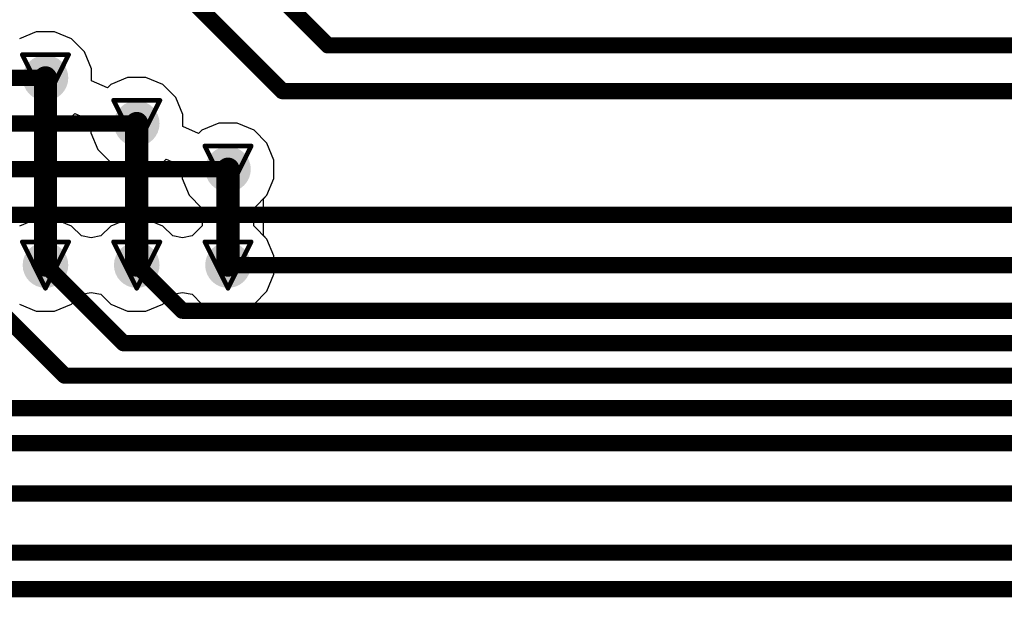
# Model space of a CAD drawing. Header units: inches. Extents: x 0 to 12.2, y 0 to 7.
# Tile 23 of 154: x 0.264 to 0.689, y 2.443 to 2.692. Entities that reach past the tile are written whole.
import ezdxf

# ---------------------------------------------------------------- set-up
doc = ezdxf.new("R2010")
doc.units = ezdxf.units.IN
doc.header["$MEASUREMENT"] = 0
for name, color, linetype in [('Bottom Layer', 5, 'Continuous'), ('Drill Drawing', 1, 'Continuous'), ('Layer 1', 16, 'Continuous'), ('Layer 2', 76, 'Continuous'), ('Top Layer', 1, 'Continuous'), ('Via Holes', 16, 'Continuous')]:
    doc.layers.add(name, color=color, linetype=linetype)

msp = doc.modelspace()

# ---------------------------------------------------------------- hatches: boundary and pattern name
at = {"layer": 'Bottom Layer'}
h = msp.add_hatch(color=5, dxfattribs=at)
edge = h.paths.add_edge_path()
edge.add_arc((0.2755904, 2.6673246), 0.0098425, 0, 360)
h = msp.add_hatch(color=5, dxfattribs=at)
edge = h.paths.add_edge_path()
edge.add_arc((0.3149604, 2.6476396), 0.0098425, 0, 360)
h = msp.add_hatch(color=5, dxfattribs=at)
edge = h.paths.add_edge_path()
edge.add_arc((0.3543292, 2.6279546), 0.0098425, 0, 360)
h = msp.add_hatch(color=5, dxfattribs=at)
edge = h.paths.add_edge_path()
edge.add_arc((0.2755904, 2.5866173), 0.0098425, 0, 360)
h = msp.add_hatch(color=5, dxfattribs=at)
edge = h.paths.add_edge_path()
edge.add_arc((0.3149604, 2.5866173), 0.0098425, 0, 360)
h = msp.add_hatch(color=5, dxfattribs=at)
edge = h.paths.add_edge_path()
edge.add_arc((0.3543305, 2.5866173), 0.0098425, 0, 360)
at = {"layer": 'Layer 1'}
h = msp.add_hatch(color=16, dxfattribs=at)
edge = h.paths.add_edge_path()
edge.add_arc((0.2755904, 2.6673246), 0.0098425, 0, 360)
h = msp.add_hatch(color=16, dxfattribs=at)
edge = h.paths.add_edge_path()
edge.add_arc((0.3149604, 2.6476396), 0.0098425, 0, 360)
h = msp.add_hatch(color=16, dxfattribs=at)
edge = h.paths.add_edge_path()
edge.add_arc((0.3543292, 2.6279546), 0.0098425, 0, 360)
h = msp.add_hatch(color=16, dxfattribs=at)
edge = h.paths.add_edge_path()
edge.add_arc((0.2755904, 2.5866173), 0.0098425, 0, 360)
h = msp.add_hatch(color=16, dxfattribs=at)
edge = h.paths.add_edge_path()
edge.add_arc((0.3149604, 2.5866173), 0.0098425, 0, 360)
h = msp.add_hatch(color=16, dxfattribs=at)
edge = h.paths.add_edge_path()
edge.add_arc((0.3543305, 2.5866173), 0.0098425, 0, 360)
at = {"layer": 'Layer 2'}
h = msp.add_hatch(color=76, dxfattribs=at)
edge = h.paths.add_edge_path()
edge.add_arc((0.2755904, 2.6673246), 0.0098425, 0, 360)
h = msp.add_hatch(color=76, dxfattribs=at)
edge = h.paths.add_edge_path()
edge.add_arc((0.3149604, 2.6476396), 0.0098425, 0, 360)
h = msp.add_hatch(color=76, dxfattribs=at)
edge = h.paths.add_edge_path()
edge.add_arc((0.3543292, 2.6279546), 0.0098425, 0, 360)
h = msp.add_hatch(color=76, dxfattribs=at)
edge = h.paths.add_edge_path()
edge.add_arc((0.2755904, 2.5866173), 0.0098425, 0, 360)
h = msp.add_hatch(color=76, dxfattribs=at)
edge = h.paths.add_edge_path()
edge.add_arc((0.3149604, 2.5866173), 0.0098425, 0, 360)
h = msp.add_hatch(color=76, dxfattribs=at)
edge = h.paths.add_edge_path()
edge.add_arc((0.3543305, 2.5866173), 0.0098425, 0, 360)
at = {"layer": 'Top Layer'}
h = msp.add_hatch(color=1, dxfattribs=at)
edge = h.paths.add_edge_path()
edge.add_arc((0.2755904, 2.6673246), 0.0098425, 0, 360)
h = msp.add_hatch(color=1, dxfattribs=at)
edge = h.paths.add_edge_path()
edge.add_arc((0.3149604, 2.6476396), 0.0098425, 0, 360)
h = msp.add_hatch(color=1, dxfattribs=at)
edge = h.paths.add_edge_path()
edge.add_arc((0.3543292, 2.6279546), 0.0098425, 0, 360)
h = msp.add_hatch(color=1, dxfattribs=at)
edge = h.paths.add_edge_path()
edge.add_arc((0.2755904, 2.5866173), 0.0098425, 0, 360)
h = msp.add_hatch(color=1, dxfattribs=at)
edge = h.paths.add_edge_path()
edge.add_arc((0.3149604, 2.5866173), 0.0098425, 0, 360)
h = msp.add_hatch(color=1, dxfattribs=at)
edge = h.paths.add_edge_path()
edge.add_arc((0.3543305, 2.5866173), 0.0098425, 0, 360)
at = {"layer": 'Via Holes'}
h = msp.add_hatch(color=7, dxfattribs=at)
edge = h.paths.add_edge_path()
edge.add_arc((0.2755904, 2.6673246), 0.0059055, 0, 360)
h = msp.add_hatch(color=7, dxfattribs=at)
edge = h.paths.add_edge_path()
edge.add_arc((0.3149604, 2.6476396), 0.0059055, 0, 360)
h = msp.add_hatch(color=7, dxfattribs=at)
edge = h.paths.add_edge_path()
edge.add_arc((0.3543292, 2.6279546), 0.0059055, 0, 360)
h = msp.add_hatch(color=7, dxfattribs=at)
edge = h.paths.add_edge_path()
edge.add_arc((0.2755904, 2.5866173), 0.0059055, 0, 360)
h = msp.add_hatch(color=7, dxfattribs=at)
edge = h.paths.add_edge_path()
edge.add_arc((0.3149604, 2.5866173), 0.0059055, 0, 360)
h = msp.add_hatch(color=7, dxfattribs=at)
edge = h.paths.add_edge_path()
edge.add_arc((0.3543305, 2.5866173), 0.0059055, 0, 360)

# ---------------------------------------------------------------- linework, layer by layer
at = {"layer": 'Bottom Layer'}
for p, q in [((0.2716435, 2.6871671), (0.2643505, 2.6841462)), ((0.2795373, 2.6871671), (0.2716435, 2.6871671)), ((0.2868303, 2.6841462), (0.2795373, 2.6871671)), ((0.292412, 2.6785645), (0.2868303, 2.6841462)), ((0.2954329, 2.6712715), (0.292412, 2.6785645)), ((0.2954329, 2.6660732), (0.2954329, 2.6712715)), ((0.3110135, 2.6674821), (0.3037205, 2.6644612)), ((0.3189073, 2.6674821), (0.3110135, 2.6674821)), ((0.3262003, 2.6644612), (0.3189073, 2.6674821)), ((0.3022886, 2.6630293), (0.2954329, 2.6660732)), ((0.3037205, 2.6644612), (0.3022886, 2.6630293)), ((0.331782, 2.6588795), (0.3262003, 2.6644612)), ((0.3348029, 2.6515865), (0.331782, 2.6588795)), ((0.3348029, 2.6463894), (0.3348029, 2.6515865)), ((0.3416595, 2.6433464), (0.3348029, 2.6463894)), ((0.3503823, 2.6477971), (0.3430893, 2.6447762)), ((0.3582761, 2.6477971), (0.3503823, 2.6477971)), ((0.3655691, 2.6447762), (0.3582761, 2.6477971)), ((0.3430893, 2.6447762), (0.3416595, 2.6433464)), ((0.3711508, 2.6391945), (0.3655691, 2.6447762)), ((0.3741717, 2.6319015), (0.3711508, 2.6391945)), ((0.3741717, 2.6240077), (0.3741717, 2.6319015)), ((0.3711508, 2.6167147), (0.3741717, 2.6240077)), ((0.3696231, 2.615187), (0.3711508, 2.6167147)), ((0.3696231, 2.5993862), (0.3696231, 2.615187)), ((0.3711521, 2.5978572), (0.3696231, 2.5993862)), ((0.374173, 2.5905642), (0.3711521, 2.5978572)), ((0.374173, 2.5826704), (0.374173, 2.5905642)), ((0.3711521, 2.5753774), (0.374173, 2.5826704)), ((0.2868303, 2.5697957), (0.2911038, 2.5740692)), ((0.2911038, 2.5740692), (0.2952754, 2.5748449)), ((0.2952754, 2.5748449), (0.299447, 2.5740692)), ((0.299447, 2.5740692), (0.3037205, 2.5697957)), ((0.3262003, 2.5697957), (0.3304739, 2.5740693)), ((0.3304739, 2.5740693), (0.3346455, 2.5748449)), ((0.3346455, 2.5748449), (0.338817, 2.5740693)), ((0.338817, 2.5740693), (0.3430906, 2.5697957)), ((0.3655704, 2.5697957), (0.3711521, 2.5753774)), ((0.2643505, 2.5697957), (0.2716435, 2.5667748)), ((0.2795373, 2.5667748), (0.2868303, 2.5697957)), ((0.3037205, 2.5697957), (0.3110135, 2.5667748)), ((0.3189073, 2.5667748), (0.3262003, 2.5697957)), ((0.3430906, 2.5697957), (0.3503836, 2.5667748)), ((0.3582774, 2.5667748), (0.3655704, 2.5697957)), ((0.2716435, 2.5667748), (0.2795373, 2.5667748)), ((0.3110135, 2.5667748), (0.3189073, 2.5667748)), ((0.3503836, 2.5667748), (0.3582774, 2.5667748))]:
    msp.add_line(p, q, dxfattribs=at)
at = {"layer": 'Bottom Layer', "const_width": 0.01}
for points in [[(0.2755904, 2.5866173), (0.2755904, 2.6673246)], [(0.3149604, 2.5866173), (0.3149604, 2.6476396)], [(0.3543292, 2.5866186), (0.3543292, 2.6279546)], [(0.3543292, 2.5866186), (0.3543305, 2.5866173)]]:
    msp.add_lwpolyline(points, dxfattribs=at)
at = {"layer": 'Bottom Layer', "const_width": 0.005}
for points in [[(0.2730904, 2.6673246, 1), (0.2780904, 2.6673246, 1)], [(0.3124604, 2.6476396, 1), (0.3174604, 2.6476396, 1)], [(0.3518292, 2.6279546, 1), (0.3568292, 2.6279546, 1)], [(0.2730904, 2.5866173, 1), (0.2780904, 2.5866173, 1)], [(0.3124604, 2.5866173, 1), (0.3174604, 2.5866173, 1)], [(0.3518292, 2.5866186, 1), (0.3568292, 2.5866186, 1)], [(0.3518292, 2.5866186, 1), (0.3568292, 2.5866186, 1)], [(0.3518305, 2.5866173, 1), (0.3568305, 2.5866173, 1)]]:
    msp.add_lwpolyline(points, format="xyb", close=True, dxfattribs=at)
at = {"layer": 'Drill Drawing', "const_width": 0.002}
for points in [[(0.2655904, 2.6773246), (0.2855904, 2.6773246)], [(0.2655904, 2.6773246), (0.2755904, 2.6573246)], [(0.2755904, 2.6573246), (0.2855904, 2.6773246)], [(0.3049604, 2.6576396), (0.3249604, 2.6576396)], [(0.3049604, 2.6576396), (0.3149604, 2.6376396)], [(0.3149604, 2.6376396), (0.3249604, 2.6576396)], [(0.3443292, 2.6379546), (0.3643292, 2.6379546)], [(0.3443292, 2.6379546), (0.3543292, 2.6179546)], [(0.3543292, 2.6179546), (0.3643292, 2.6379546)], [(0.2655904, 2.5966173), (0.2855904, 2.5966173)], [(0.2655904, 2.5966173), (0.2755904, 2.5766173)], [(0.2755904, 2.5766173), (0.2855904, 2.5966173)], [(0.3049604, 2.5966173), (0.3249604, 2.5966173)], [(0.3049604, 2.5966173), (0.3149604, 2.5766173)], [(0.3149604, 2.5766173), (0.3249604, 2.5966173)], [(0.3443305, 2.5966173), (0.3643305, 2.5966173)], [(0.3443305, 2.5966173), (0.3543305, 2.5766173)], [(0.3543305, 2.5766173), (0.3643305, 2.5966173)]]:
    msp.add_lwpolyline(points, dxfattribs=at)
at = {"layer": 'Drill Drawing', "const_width": 0.001}
for points in [[(0.2650904, 2.6773246, 1), (0.2660904, 2.6773246, 1)], [(0.2650904, 2.6773246, 1), (0.2660904, 2.6773246, 1)], [(0.2850904, 2.6773246, 1), (0.2860904, 2.6773246, 1)], [(0.2850904, 2.6773246, 1), (0.2860904, 2.6773246, 1)], [(0.2750904, 2.6573246, 1), (0.2760904, 2.6573246, 1)], [(0.2750904, 2.6573246, 1), (0.2760904, 2.6573246, 1)], [(0.3044604, 2.6576396, 1), (0.3054604, 2.6576396, 1)], [(0.3044604, 2.6576396, 1), (0.3054604, 2.6576396, 1)], [(0.3244604, 2.6576396, 1), (0.3254604, 2.6576396, 1)], [(0.3244604, 2.6576396, 1), (0.3254604, 2.6576396, 1)], [(0.3144604, 2.6376396, 1), (0.3154604, 2.6376396, 1)], [(0.3144604, 2.6376396, 1), (0.3154604, 2.6376396, 1)], [(0.3438292, 2.6379546, 1), (0.3448292, 2.6379546, 1)], [(0.3438292, 2.6379546, 1), (0.3448292, 2.6379546, 1)], [(0.3638292, 2.6379546, 1), (0.3648292, 2.6379546, 1)], [(0.3638292, 2.6379546, 1), (0.3648292, 2.6379546, 1)], [(0.3538292, 2.6179546, 1), (0.3548292, 2.6179546, 1)], [(0.3538292, 2.6179546, 1), (0.3548292, 2.6179546, 1)], [(0.2650904, 2.5966173, 1), (0.2660904, 2.5966173, 1)], [(0.2650904, 2.5966173, 1), (0.2660904, 2.5966173, 1)], [(0.2850904, 2.5966173, 1), (0.2860904, 2.5966173, 1)], [(0.2850904, 2.5966173, 1), (0.2860904, 2.5966173, 1)], [(0.3044604, 2.5966173, 1), (0.3054604, 2.5966173, 1)], [(0.3044604, 2.5966173, 1), (0.3054604, 2.5966173, 1)], [(0.3244604, 2.5966173, 1), (0.3254604, 2.5966173, 1)], [(0.3244604, 2.5966173, 1), (0.3254604, 2.5966173, 1)], [(0.3438305, 2.5966173, 1), (0.3448305, 2.5966173, 1)], [(0.3438305, 2.5966173, 1), (0.3448305, 2.5966173, 1)], [(0.3638305, 2.5966173, 1), (0.3648305, 2.5966173, 1)], [(0.3638305, 2.5966173, 1), (0.3648305, 2.5966173, 1)], [(0.2750904, 2.5766173, 1), (0.2760904, 2.5766173, 1)], [(0.2750904, 2.5766173, 1), (0.2760904, 2.5766173, 1)], [(0.3144604, 2.5766173, 1), (0.3154604, 2.5766173, 1)], [(0.3144604, 2.5766173, 1), (0.3154604, 2.5766173, 1)], [(0.3538305, 2.5766173, 1), (0.3548305, 2.5766173, 1)], [(0.3538305, 2.5766173, 1), (0.3548305, 2.5766173, 1)]]:
    msp.add_lwpolyline(points, format="xyb", close=True, dxfattribs=at)
at = {"layer": 'Layer 1'}
for p, q in [((0.2716435, 2.6871671), (0.2643505, 2.6841462)), ((0.2795373, 2.6871671), (0.2716435, 2.6871671)), ((0.2868303, 2.6841462), (0.2795373, 2.6871671)), ((0.292412, 2.6785645), (0.2868303, 2.6841462)), ((0.2954329, 2.6712715), (0.292412, 2.6785645)), ((0.2954329, 2.6660732), (0.2954329, 2.6712715)), ((0.3110135, 2.6674821), (0.3037205, 2.6644612)), ((0.3189073, 2.6674821), (0.3110135, 2.6674821)), ((0.3262003, 2.6644612), (0.3189073, 2.6674821)), ((0.3022886, 2.6630293), (0.2954329, 2.6660732)), ((0.3037205, 2.6644612), (0.3022886, 2.6630293)), ((0.331782, 2.6588795), (0.3262003, 2.6644612)), ((0.3348029, 2.6515865), (0.331782, 2.6588795)), ((0.2643505, 2.650503), (0.2716435, 2.6474821)), ((0.2795373, 2.6474821), (0.2868303, 2.650503)), ((0.2868303, 2.650503), (0.2882622, 2.6519349)), ((0.2882622, 2.6519349), (0.2951179, 2.648891)), ((0.3348029, 2.6463894), (0.3348029, 2.6515865)), ((0.2716435, 2.6474821), (0.2795373, 2.6474821)), ((0.2951179, 2.648891), (0.2951179, 2.6436927)), ((0.3416595, 2.6433464), (0.3348029, 2.6463894)), ((0.3503823, 2.6477971), (0.3430893, 2.6447762)), ((0.3582761, 2.6477971), (0.3503823, 2.6477971)), ((0.3655691, 2.6447762), (0.3582761, 2.6477971)), ((0.2951179, 2.6436927), (0.2981388, 2.6363997)), ((0.3430893, 2.6447762), (0.3416595, 2.6433464)), ((0.3711508, 2.6391945), (0.3655691, 2.6447762)), ((0.3741717, 2.6319015), (0.3711508, 2.6391945)), ((0.2981388, 2.6363997), (0.3037205, 2.630818)), ((0.3037205, 2.630818), (0.3110135, 2.6277971)), ((0.3189073, 2.6277971), (0.3262003, 2.630818)), ((0.3262003, 2.630818), (0.3276301, 2.6322478)), ((0.3276301, 2.6322478), (0.3344867, 2.6292048)), ((0.3344867, 2.6292048), (0.3344867, 2.6240077)), ((0.3741717, 2.6240077), (0.3741717, 2.6319015)), ((0.3110135, 2.6277971), (0.3189073, 2.6277971)), ((0.3344867, 2.6240077), (0.3375076, 2.6167147)), ((0.3711508, 2.6167147), (0.3741717, 2.6240077)), ((0.3375076, 2.6167147), (0.3430893, 2.611133)), ((0.3655691, 2.611133), (0.3711508, 2.6167147)), ((0.3430893, 2.611133), (0.3432315, 2.6110741)), ((0.3432315, 2.6110741), (0.3432315, 2.6034973)), ((0.3654282, 2.6110746), (0.3655691, 2.611133)), ((0.3654282, 2.6034978), (0.3654282, 2.6110746)), ((0.2716435, 2.6064598), (0.2643505, 2.6034389)), ((0.2795373, 2.6064598), (0.2716435, 2.6064598)), ((0.2868303, 2.6034389), (0.2795373, 2.6064598)), ((0.3110135, 2.6064598), (0.3037205, 2.6034389)), ((0.3189073, 2.6064598), (0.3110135, 2.6064598)), ((0.3262003, 2.6034389), (0.3189073, 2.6064598)), ((0.2911038, 2.5991654), (0.2868303, 2.6034389)), ((0.3037205, 2.6034389), (0.299447, 2.5991654)), ((0.3304739, 2.5991653), (0.3262003, 2.6034389)), ((0.3430906, 2.6034389), (0.338817, 2.5991653)), ((0.3432315, 2.6034973), (0.3430906, 2.6034389)), ((0.3655704, 2.6034389), (0.3654282, 2.6034978)), ((0.3711521, 2.5978572), (0.3655704, 2.6034389)), ((0.2952754, 2.5983897), (0.2911038, 2.5991654)), ((0.299447, 2.5991654), (0.2952754, 2.5983897)), ((0.3346454, 2.5983897), (0.3304739, 2.5991653)), ((0.338817, 2.5991653), (0.3346454, 2.5983897)), ((0.374173, 2.5905642), (0.3711521, 2.5978572)), ((0.374173, 2.5826704), (0.374173, 2.5905642)), ((0.3711521, 2.5753774), (0.374173, 2.5826704)), ((0.2868303, 2.5697957), (0.2911038, 2.5740692)), ((0.2911038, 2.5740692), (0.2952754, 2.5748449)), ((0.2952754, 2.5748449), (0.299447, 2.5740692)), ((0.299447, 2.5740692), (0.3037205, 2.5697957)), ((0.3262003, 2.5697957), (0.3304739, 2.5740693)), ((0.3304739, 2.5740693), (0.3346455, 2.5748449)), ((0.3346455, 2.5748449), (0.338817, 2.5740693)), ((0.338817, 2.5740693), (0.3430906, 2.5697957)), ((0.3655704, 2.5697957), (0.3711521, 2.5753774)), ((0.2643505, 2.5697957), (0.2716435, 2.5667748)), ((0.2795373, 2.5667748), (0.2868303, 2.5697957)), ((0.3037205, 2.5697957), (0.3110135, 2.5667748)), ((0.3189073, 2.5667748), (0.3262003, 2.5697957)), ((0.3430906, 2.5697957), (0.3503836, 2.5667748)), ((0.3582774, 2.5667748), (0.3655704, 2.5697957)), ((0.2716435, 2.5667748), (0.2795373, 2.5667748)), ((0.3110135, 2.5667748), (0.3189073, 2.5667748)), ((0.3503836, 2.5667748), (0.3582774, 2.5667748))]:
    msp.add_line(p, q, dxfattribs=at)
at = {"layer": 'Layer 2'}
for p, q in [((0.2716435, 2.6871671), (0.2643505, 2.6841462)), ((0.2795373, 2.6871671), (0.2716435, 2.6871671)), ((0.2868303, 2.6841462), (0.2795373, 2.6871671)), ((0.292412, 2.6785645), (0.2868303, 2.6841462)), ((0.2954329, 2.6712715), (0.292412, 2.6785645)), ((0.2954329, 2.6660732), (0.2954329, 2.6712715)), ((0.3110135, 2.6674821), (0.3037205, 2.6644612)), ((0.3189073, 2.6674821), (0.3110135, 2.6674821)), ((0.3262003, 2.6644612), (0.3189073, 2.6674821)), ((0.3022886, 2.6630293), (0.2954329, 2.6660732)), ((0.3037205, 2.6644612), (0.3022886, 2.6630293)), ((0.331782, 2.6588795), (0.3262003, 2.6644612)), ((0.3348029, 2.6515865), (0.331782, 2.6588795)), ((0.2643505, 2.650503), (0.2716435, 2.6474821)), ((0.2795373, 2.6474821), (0.2868303, 2.650503)), ((0.2868303, 2.650503), (0.2882622, 2.6519349)), ((0.2882622, 2.6519349), (0.2951179, 2.648891)), ((0.3348029, 2.6463894), (0.3348029, 2.6515865)), ((0.2716435, 2.6474821), (0.2795373, 2.6474821)), ((0.2951179, 2.648891), (0.2951179, 2.6436927)), ((0.3416595, 2.6433464), (0.3348029, 2.6463894)), ((0.3503823, 2.6477971), (0.3430893, 2.6447762)), ((0.3582761, 2.6477971), (0.3503823, 2.6477971)), ((0.3655691, 2.6447762), (0.3582761, 2.6477971)), ((0.2951179, 2.6436927), (0.2981388, 2.6363997)), ((0.3430893, 2.6447762), (0.3416595, 2.6433464)), ((0.3711508, 2.6391945), (0.3655691, 2.6447762)), ((0.3741717, 2.6319015), (0.3711508, 2.6391945)), ((0.2981388, 2.6363997), (0.3037205, 2.630818)), ((0.3037205, 2.630818), (0.3110135, 2.6277971)), ((0.3189073, 2.6277971), (0.3262003, 2.630818)), ((0.3262003, 2.630818), (0.3276301, 2.6322478)), ((0.3276301, 2.6322478), (0.3344867, 2.6292048)), ((0.3344867, 2.6292048), (0.3344867, 2.6240077)), ((0.3741717, 2.6240077), (0.3741717, 2.6319015)), ((0.3110135, 2.6277971), (0.3189073, 2.6277971)), ((0.3344867, 2.6240077), (0.3375076, 2.6167147)), ((0.3711508, 2.6167147), (0.3741717, 2.6240077)), ((0.3375076, 2.6167147), (0.3430893, 2.611133)), ((0.3655691, 2.611133), (0.3711508, 2.6167147)), ((0.3430893, 2.611133), (0.3432315, 2.6110741)), ((0.3432315, 2.6110741), (0.3432315, 2.6034973)), ((0.3654282, 2.6110746), (0.3655691, 2.611133)), ((0.3654282, 2.6034978), (0.3654282, 2.6110746)), ((0.2716435, 2.6064598), (0.2643505, 2.6034389)), ((0.2795373, 2.6064598), (0.2716435, 2.6064598)), ((0.2868303, 2.6034389), (0.2795373, 2.6064598)), ((0.3110135, 2.6064598), (0.3037205, 2.6034389)), ((0.3189073, 2.6064598), (0.3110135, 2.6064598)), ((0.3262003, 2.6034389), (0.3189073, 2.6064598)), ((0.2911038, 2.5991654), (0.2868303, 2.6034389)), ((0.3037205, 2.6034389), (0.299447, 2.5991654)), ((0.3304739, 2.5991653), (0.3262003, 2.6034389)), ((0.3430906, 2.6034389), (0.338817, 2.5991653)), ((0.3432315, 2.6034973), (0.3430906, 2.6034389)), ((0.3655704, 2.6034389), (0.3654282, 2.6034978)), ((0.3711521, 2.5978572), (0.3655704, 2.6034389)), ((0.2952754, 2.5983897), (0.2911038, 2.5991654)), ((0.299447, 2.5991654), (0.2952754, 2.5983897)), ((0.3346454, 2.5983897), (0.3304739, 2.5991653)), ((0.338817, 2.5991653), (0.3346454, 2.5983897)), ((0.374173, 2.5905642), (0.3711521, 2.5978572)), ((0.374173, 2.5826704), (0.374173, 2.5905642)), ((0.3711521, 2.5753774), (0.374173, 2.5826704)), ((0.2868303, 2.5697957), (0.2911038, 2.5740692)), ((0.2911038, 2.5740692), (0.2952754, 2.5748449)), ((0.2952754, 2.5748449), (0.299447, 2.5740692)), ((0.299447, 2.5740692), (0.3037205, 2.5697957)), ((0.3262003, 2.5697957), (0.3304739, 2.5740693)), ((0.3304739, 2.5740693), (0.3346455, 2.5748449)), ((0.3346455, 2.5748449), (0.338817, 2.5740693)), ((0.338817, 2.5740693), (0.3430906, 2.5697957)), ((0.3655704, 2.5697957), (0.3711521, 2.5753774)), ((0.2643505, 2.5697957), (0.2716435, 2.5667748)), ((0.2795373, 2.5667748), (0.2868303, 2.5697957)), ((0.3037205, 2.5697957), (0.3110135, 2.5667748)), ((0.3189073, 2.5667748), (0.3262003, 2.5697957)), ((0.3430906, 2.5697957), (0.3503836, 2.5667748)), ((0.3582774, 2.5667748), (0.3655704, 2.5697957)), ((0.2716435, 2.5667748), (0.2795373, 2.5667748)), ((0.3110135, 2.5667748), (0.3189073, 2.5667748)), ((0.3503836, 2.5667748), (0.3582774, 2.5667748))]:
    msp.add_line(p, q, dxfattribs=at)
at = {"layer": 'Top Layer', "const_width": 0.007}
for points in [[(0.2952741, 2.7440963), (0.3777466, 2.6616238)], [(0.3346442, 2.7440963), (0.3973946, 2.6813459)], [(0.3973946, 2.6813459), (1.7035727, 2.6813459)], [(0.1279541, 2.6673218), (0.2755876, 2.6673218)], [(0.2755876, 2.6673218), (0.2755904, 2.6673246)], [(0.3777466, 2.6616238), (1.7010351, 2.6616238)], [(0.1279516, 2.6476393), (0.3149601, 2.6476393)], [(0.3149601, 2.6476393), (0.3149604, 2.6476396)], [(0.1279513, 2.627949), (0.3543236, 2.627949)], [(0.3543236, 2.627949), (0.3543292, 2.6279546)], [(0.1279519, 2.6082695), (1.6875678, 2.6082695)], [(0.2362216, 2.586616), (0.2839067, 2.5389309)], [(0.2755891, 2.586616), (0.2755917, 2.586616)], [(0.2755917, 2.586616), (0.3092768, 2.5529309)], [(0.3149591, 2.586616), (0.3346442, 2.5669309)], [(0.3543292, 2.586616), (1.6869474, 2.586616)], [(0.3346442, 2.5669309), (1.6620848, 2.5669309)], [(0.3092768, 2.5529309), (1.6538109, 2.5529309)], [(0.2839067, 2.5389309), (1.6455371, 2.5389309)], [(0.2585366, 2.5249309), (1.5816138, 2.5249309)], [(0.1279566, 2.5098443), (1.5098411, 2.5098443)], [(0.2224394, 2.4881908), (1.5039354, 2.4881908)], [(0.216428, 2.4626406), (1.5019266, 2.4626406)], [(0.2074385, 2.4468926), (1.4901156, 2.4468926)]]:
    msp.add_lwpolyline(points, dxfattribs=at)
at = {"layer": 'Top Layer', "const_width": 0.0035}
for points in [[(0.3956446, 2.6813459, 1), (0.3991446, 2.6813459, 1)], [(0.3956446, 2.6813459, 1), (0.3991446, 2.6813459, 1)], [(0.2738376, 2.6673218, 1), (0.2773376, 2.6673218, 1)], [(0.2738376, 2.6673218, 1), (0.2773376, 2.6673218, 1)], [(0.2738404, 2.6673246, 1), (0.2773404, 2.6673246, 1)], [(0.3759966, 2.6616238, 1), (0.3794966, 2.6616238, 1)], [(0.3759966, 2.6616238, 1), (0.3794966, 2.6616238, 1)], [(0.3132101, 2.6476393, 1), (0.3167101, 2.6476393, 1)], [(0.3132101, 2.6476393, 1), (0.3167101, 2.6476393, 1)], [(0.3132104, 2.6476396, 1), (0.3167104, 2.6476396, 1)], [(0.3525736, 2.627949, 1), (0.3560736, 2.627949, 1)], [(0.3525736, 2.627949, 1), (0.3560736, 2.627949, 1)], [(0.3525792, 2.6279546, 1), (0.3560792, 2.6279546, 1)], [(0.2738391, 2.586616, 1), (0.2773391, 2.586616, 1)], [(0.2738417, 2.586616, 1), (0.2773417, 2.586616, 1)], [(0.2738417, 2.586616, 1), (0.2773417, 2.586616, 1)], [(0.3132091, 2.586616, 1), (0.3167091, 2.586616, 1)], [(0.3525792, 2.586616, 1), (0.3560792, 2.586616, 1)], [(0.3328942, 2.5669309, 1), (0.3363942, 2.5669309, 1)], [(0.3328942, 2.5669309, 1), (0.3363942, 2.5669309, 1)], [(0.3075268, 2.5529309, 1), (0.3110268, 2.5529309, 1)], [(0.3075268, 2.5529309, 1), (0.3110268, 2.5529309, 1)], [(0.2821567, 2.5389309, 1), (0.2856567, 2.5389309, 1)], [(0.2821567, 2.5389309, 1), (0.2856567, 2.5389309, 1)]]:
    msp.add_lwpolyline(points, format="xyb", close=True, dxfattribs=at)

doc.saveas('drawing.dxf')
